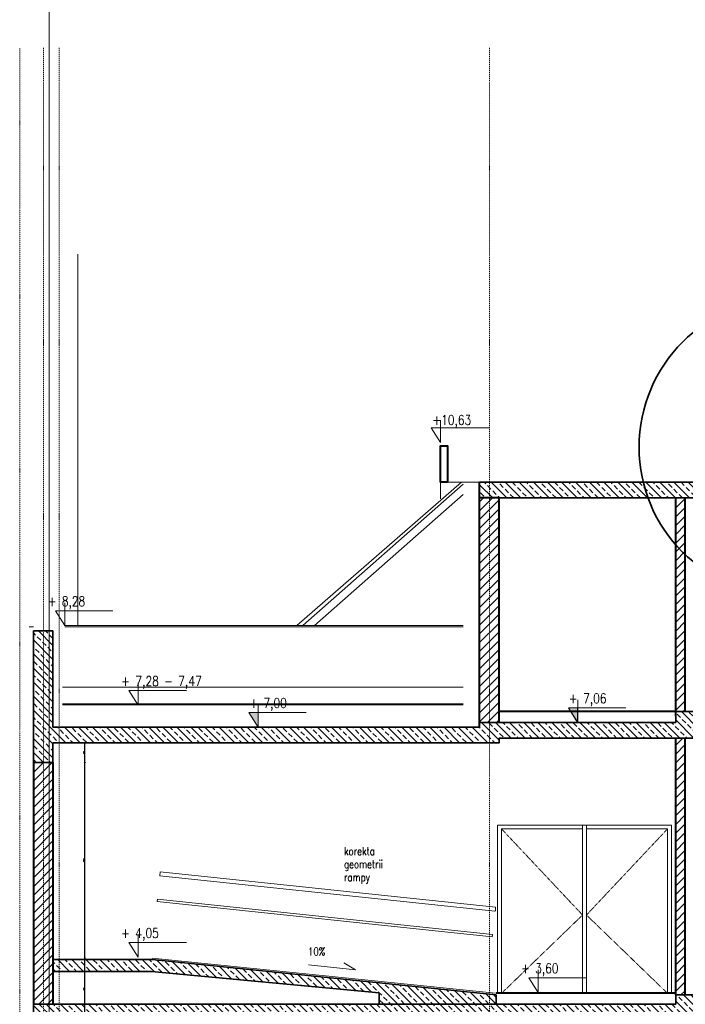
# Model space of a CAD drawing. Header units: millimetres. Extents: x -1893473 to 942156, y -568027 to 942944.
# Tile 46 of 256: x -93589 to -85087, y -273264 to -260686. Entities that reach past the tile are written whole.
import ezdxf

# ---------------------------------------------------------------- set-up
doc = ezdxf.new("R2010")
doc.units = ezdxf.units.MM
doc.header["$LTSCALE"] = 0.2
doc.linetypes.add('2_3', pattern=[1, 0.5, -0.5])
doc.linetypes.add('DASHDOT', pattern=[25.4, 12.7, -6.35, 0, -6.35])
doc.layers.get('0').update_dxf_attribs({"lineweight": 0})
for name, color, linetype, lineweight in [('!! 1_drzwi-linia', 213, 'Continuous', 5), ('!! 1_hatch projektowane ściany', 4, 'Continuous', 5), ('!! 1_PROJ Sciany', 2, 'Continuous', 40), ('!! 1_PROJ widok', 5, 'Continuous', 9), ('!! 1_PROJ ŻELBET', 1, 'Continuous', 35), ('!! wymiary osi', 250, 'Continuous', 9), ('0-osie-liniA', 14, 'DASHDOT', 5), ('0-rzedne-blok', 62, 'Continuous', 13), ('DO KONSTRUKCJI', 222, 'Continuous', 35), ('P-Wymiar', 142, 'Continuous', 9)]:
    doc.layers.add(name, color=color, linetype=linetype, lineweight=lineweight)
doc.styles.add('50', font='ROMANS.shx', dxfattribs={"width": 0.8, "height": 10})
doc.styles.add('DEUTSCH', font='SIMPLEX8')
doc.styles.add('TXT', font='simplex.shx')
doc.dimstyles.new('DIM50', dxfattribs={"dimscale": 5, "dimtxt": 2.5, "dimasz": 1.5, "dimexe": 0, "dimexo": 0, "dimgap": 0.5, "dimtad": 1, "dimdec": 4, "dimrnd": 0.5, "dimdsep": 46, "dimtxsty": 'TXT', "dimblk1": 'TICK1', "dimblk2": 'TICK1', "dimsah": 1, "dimcen": 0, "dimse1": 1, "dimse2": 1, "dimclrd": 1, "dimclre": 7, "dimclrt": 9, "dimadec": 0, "dimazin": 0, "dimtfac": 1, "dimtdec": 4, "dimtmove": 2, "dimatfit": 3, "dimldrblk": 'TICK1', "dimfxl": 1, "dimtolj": 1, "dimarcsym": 0})
pattern_1 = [(45, (-701709.855, 1813346.13), (-56.1266008, 56.1266008), [])]
pattern_2 = [(135, (-701709.86, 1813346.13), (-89.802561, -89.802561), []), (135, (-701709.86, 1813435.93), (-89.802561, -89.802561), [63.5, -31.75])]

# ---------------------------------------------------------------- blocks, each defined once
blk = doc.blocks.new('D_kota')
for p, q in [((8.7, 0), (8.7, 23)), ((-0.8, 15), (8.7, 15)), ((8.7, 0), (-0.8, 15))]:
    blk.add_line(p, q)
blk.add_lwpolyline([(-0.8, 15), (57.9, 15)])
at = {"style": 'DEUTSCH', "width": 0.8}
blk.add_attdef('POZ.ARCH', (7.3, 19.7), '', height=10, dxfattribs=at)
blk = doc.blocks.new('TICK1')
at = {"color": 2}
blk.add_line((-1, -1), (1, 1), dxfattribs=at)
at = {"color": 0}
for p, q in [((0, 0), (-1, 0)), ((0, -1.4), (0, 1.4))]:
    blk.add_line(p, q, dxfattribs=at)
blk = doc.blocks.new('*D5229')
at = {"layer": '!! wymiary osi', "color": 1, "lineweight": -2, "transparency": 16777216}
blk.add_line((-92757, -273456), (-92757, -272681), dxfattribs=at)
at = {"layer": 'DEFPOINTS', "color": 0, "transparency": 16777216}
for p in [(-93284, -272674), (-92757, -272674), (-93164, -273464)]:
    blk.add_point(p, dxfattribs=at)
at = {"layer": '!! wymiary osi', "color": 1, "lineweight": -2, "transparency": 16777216, "xscale": 7.5, "yscale": 7.5, "zscale": 7.5}
for p, rotation in [((-92757, -272674), 90), ((-92757, -273464), 270)]:
    blk.add_blockref('TICK1', p, dxfattribs=dict(at, rotation=rotation))
at = {"layer": '!! wymiary osi', "color": 9, "transparency": 16777216, "insert": (-92766, -273069), "char_height": 12.5, "attachment_point": 5, "rotation": 90, "style": 'TXT'}
blk.add_mtext('\\A1;790', dxfattribs=at)
blk = doc.blocks.new('*D5230')
at = {"layer": '!! wymiary osi', "color": 1, "lineweight": -2, "transparency": 16777216}
blk.add_line((-92757, -272666), (-92757, -270181), dxfattribs=at)
at = {"layer": 'DEFPOINTS', "color": 0, "transparency": 16777216}
for p in [(-93294, -270174), (-92757, -270174), (-93284, -272674)]:
    blk.add_point(p, dxfattribs=at)
at = {"layer": '!! wymiary osi', "color": 1, "lineweight": -2, "transparency": 16777216, "xscale": 7.5, "yscale": 7.5, "zscale": 7.5}
for p, rotation in [((-92757, -270174), 90), ((-92757, -272674), 270)]:
    blk.add_blockref('TICK1', p, dxfattribs=dict(at, rotation=rotation))
at = {"layer": '!! wymiary osi', "color": 9, "transparency": 16777216, "insert": (-92766, -271424), "char_height": 12.5, "attachment_point": 5, "rotation": 90, "style": 'TXT'}
blk.add_mtext('\\A1;2500', dxfattribs=at)
blk = doc.blocks.new('*D5231')
at = {"layer": '!! wymiary osi', "color": 1, "lineweight": -2, "transparency": 16777216}
blk.add_line((-92757, -270166), (-92757, -269931), dxfattribs=at)
at = {"layer": 'DEFPOINTS', "color": 0, "transparency": 16777216}
for p in [(-93164, -269924), (-92757, -269924), (-93294, -270174)]:
    blk.add_point(p, dxfattribs=at)
at = {"layer": '!! wymiary osi', "color": 1, "lineweight": -2, "transparency": 16777216, "xscale": 7.5, "yscale": 7.5, "zscale": 7.5}
for p, rotation in [((-92757, -269924), 90), ((-92757, -270174), 270)]:
    blk.add_blockref('TICK1', p, dxfattribs=dict(at, rotation=rotation))
at = {"layer": '!! wymiary osi', "color": 9, "transparency": 16777216, "insert": (-92766, -270049), "char_height": 12.5, "attachment_point": 5, "rotation": 90, "style": 'TXT'}
blk.add_mtext('\\A1;250', dxfattribs=at)

msp = doc.modelspace()

# ---------------------------------------------------------------- hatches: boundary and pattern name
at = {"layer": '!! 1_hatch projektowane ściany'}
h = msp.add_hatch(dxfattribs=at)
h.set_pattern_fill('ANSI33', color=256, scale=20, angle=90)
h.set_pattern_definition([(135, (-710214.88, 1820013.74), (-89.802561, -89.802561), []), (135, (-710214.88, 1820103.54), (-89.802561, -89.802561), [63.5, -31.75])])
h.paths.add_polyline_path([(-84589.15885, -266596.03281), (-84589.15885, -266796.03281), (-87714.1819, -266796.03281), (-87714.1819, -266596.03281)])
h = msp.add_hatch(dxfattribs=at)
h.set_pattern_fill('ANSI31', color=256, scale=25)
h.set_pattern_definition(pattern_1)
h.paths.add_polyline_path([(-87464.1819, -266796.03281), (-87589.1819, -266796.03281), (-87589.1819, -269663.64349), (-87464.1819, -269663.64349)])
h.paths.add_polyline_path([(-87589.1819, -266796.03281), (-87714.1819, -266796.03281), (-87714.1819, -269663.64349), (-87589.1819, -269663.64349)])
h = msp.add_hatch(dxfattribs=at)
h.set_pattern_fill('ANSI31', color=256, scale=25)
h.set_pattern_definition(pattern_1)
h.paths.add_polyline_path([(-85089.15885, -268860.28702), (-85209.15885, -268754.68702), (-85209.15885, -269523.64349), (-85089.15885, -269523.64349)])
h.paths.add_polyline_path([(-85089.15885, -266796.03281), (-85209.15885, -266796.03281), (-85209.15885, -268754.68702), (-85089.15885, -268860.28702)])
h = msp.add_hatch(dxfattribs=at)
h.set_pattern_fill('ANSI33', color=256, scale=20, angle=90)
h.set_pattern_definition(pattern_2)
h.paths.add_polyline_path([(-93284.1819, -268493.64349), (-93414.1819, -268493.64349), (-93414.1819, -270173.64349), (-93284.1819, -270173.64349)])
h.paths.add_polyline_path([(-87589.1819, -269663.64349), (-87714.1819, -269663.64349), (-87714.1819, -269723.64349), (-93164.1819, -269723.64349), (-93164.1819, -268493.64349), (-93284.1819, -268493.64349), (-93284.1819, -270173.64349), (-93164.1819, -270173.64349), (-93164.1819, -269923.64349), (-87589.1819, -269923.64349)])
h.paths.add_polyline_path([(-84959.15885, -269743.64349), (-84085.34468, -269743.64349), (-84312.61741, -269543.64349), (-84959.15885, -269543.64349), (-84959.15885, -269523.64349), (-85209.15885, -269523.64349), (-85209.15885, -269663.64349), (-87589.1819, -269663.64349), (-87589.1819, -269923.64349), (-87464.1819, -269923.64349), (-87464.1819, -269863.64349), (-84959.15885, -269863.64349)])
h.paths.add_polyline_path([(-83429.15885, -269543.64349), (-84312.61741, -269543.64349), (-84085.34468, -269743.64349), (-83679.15885, -269743.64349), (-83679.15885, -269833.72199), (-83429.15885, -269833.72199)])
h = msp.add_hatch(dxfattribs=at)
h.set_pattern_fill('ANSI31', color=256, scale=25)
h.set_pattern_definition(pattern_1)
h.paths.add_polyline_path([(-85089.15885, -269863.64349), (-85209.15885, -269863.64349), (-85209.15885, -273143.64349), (-85089.15885, -273143.64349)])
h = msp.add_hatch(dxfattribs=at)
h.set_pattern_fill('ANSI31', color=256, scale=25)
h.set_pattern_definition(pattern_1)
h.paths.add_polyline_path([(-93164.1819, -270173.64349), (-93414.1819, -270173.64349), (-93414.1819, -273263.64349), (-93164.1819, -273263.64349)])
h = msp.add_hatch(dxfattribs=at)
h.set_pattern_fill('ANSI33', color=256, scale=20, angle=90)
h.set_pattern_definition(pattern_2)
h.paths.add_polyline_path([(-88996.80262, -273263.64349), (-87504.05759, -273263.64349), (-87504.05759, -273143.64349), (-91914.29619, -272692.1606), (-93164.1819, -272693.64349), (-93164.1819, -272843.64349), (-91923.85961, -272843.75957), (-88996.80262, -273117.68563)])
h = msp.add_hatch(dxfattribs=at)
h.set_pattern_fill('ANSI33', color=256, scale=20, angle=90)
h.set_pattern_definition(pattern_2)
h.paths.add_polyline_path([(-93414.1819, -273713.64349), (-93414.1819, -273268.64349), (-85209.15885, -273263.64349), (-85209.15885, -273143.64349), (-84959.15885, -273143.64349), (-84959.15885, -273463.64349), (-92964.1819, -273463.64349), (-92964.1819, -273713.64349)])
at = {"layer": '0-rzedne-blok'}
h = msp.add_hatch(color=256, dxfattribs=at)
h.dxf.hatch_style = 1
h.paths.add_polyline_path([(-90544.18189, -269723.64349), (-90661.93949, -269536.14349), (-90544.18189, -269536.14349)])
h = msp.add_hatch(color=256, dxfattribs=at)
h.dxf.hatch_style = 1
h.paths.add_polyline_path([(-86461.67037, -269663.64349), (-86579.42798, -269476.14349), (-86461.67037, -269476.14349)])

# ---------------------------------------------------------------- linework, layer by layer
at = {"layer": '!! 1_drzwi-linia'}
for points in [[(-86349.1819, -273123.64349), (-86349.1819, -270973.64349), (-87484.1819, -270973.64349), (-87484.1819, -273123.64349)], [(-86399.1819, -273123.64349), (-86399.1819, -271023.64349), (-87434.1819, -271023.64349), (-87434.1819, -273123.64349)], [(-86399.1819, -273123.64349), (-86399.1819, -270973.64349), (-85264.1819, -270973.64349), (-85264.1819, -273123.64349)], [(-86349.1819, -273123.64349), (-86349.1819, -271023.64349), (-85314.1819, -271023.64349), (-85314.1819, -273123.64349)]]:
    msp.add_lwpolyline(points, dxfattribs=at)
at = {"layer": '!! 1_drzwi-linia', "linetype": '2_3', "ltscale": 10}
for points in [[(-87434.1819, -271023.64349), (-86399.1819, -272123.64349), (-87434.1819, -273123.64349)], [(-85314.1819, -271023.64349), (-86349.1819, -272123.64349), (-85314.1819, -273123.64349)]]:
    msp.add_lwpolyline(points, dxfattribs=at)
at = {"layer": '!! 1_PROJ Sciany'}
for p, q in [((-85209.15885, -269583.64349), (-85209.15885, -266796.03281)), ((-85089.15885, -269523.64349), (-85089.15885, -266796.03281)), ((-85209.15885, -273143.64349), (-85209.15885, -269863.64349)), ((-85089.15885, -273143.64349), (-85089.15885, -269863.64349))]:
    msp.add_line(p, q, dxfattribs=at)
msp.add_lwpolyline([(-88123.28406, -266596.03281), (-88214.1819, -266596.03281), (-88214.1819, -266129.6401), (-88123.28406, -266129.6401)], close=True, dxfattribs=at)
for points in [[(-87714.1819, -269723.64349), (-87714.1819, -266596.03281)], [(-87464.1819, -266796.03281), (-87714.1819, -266796.03281)], [(-87464.1819, -269663.64349), (-87464.1819, -266796.03281)], [(-87924.18188, -269433.64349), (-93044.1819, -269433.64349)], [(-85209.15885, -269523.64349), (-87464.1819, -269523.64349)], [(-93414.1819, -270173.64349), (-93414.1819, -273263.64349)], [(-93164.1819, -270173.64349), (-93164.1819, -273263.64349)], [(-85209.15885, -273123.64349), (-87504.05759, -273123.64349)]]:
    msp.add_lwpolyline(points, dxfattribs=at)
at = {"layer": '!! 1_PROJ widok'}
for points in [[(-89973.85588, -268423.60381), (-87924.18188, -266619.89069)], [(-88214.1819, -266596.03281), (-88214.1819, -266808.4874)], [(-89822.48473, -268423.60381), (-87924.18188, -266753.0973)], [(-93014.1819, -268423.60381), (-87924.18188, -268423.60381)], [(-93014.1819, -268443.60381), (-87924.18188, -268443.60381)], [(-87924.18188, -269213.64349), (-93044.1819, -269213.64349)]]:
    msp.add_lwpolyline(points, dxfattribs=at)
at = {"layer": '!! 1_PROJ ŻELBET'}
for points in [[(-84589.15885, -266596.03281), (-87714.1819, -266596.03281)], [(-84589.15885, -266796.03281), (-87714.1819, -266796.03281)], [(-93414.1819, -268493.64349), (-93414.1819, -270173.64349)], [(-93164.1819, -269723.64349), (-93164.1819, -268493.64349), (-93414.1819, -268493.64349)], [(-84959.15885, -269543.64349), (-84959.15885, -269523.64349), (-85209.15885, -269523.64349), (-85209.15885, -269663.64349)], [(-85209.15885, -269663.64349), (-87714.1819, -269663.64349)], [(-87714.1819, -269723.64349), (-93164.1819, -269723.64349)], [(-84959.15885, -269863.64349), (-87464.1819, -269863.64349), (-87464.1819, -269923.64349), (-93164.1819, -269923.64349)], [(-93164.1819, -269923.64349), (-93164.1819, -270173.64349), (-93414.1819, -270173.64349)], [(-93164.1819, -272693.64349), (-91896.80815, -272693.76118)], [(-91898.76542, -272693.65206), (-87504.05759, -273143.64349)], [(-91906.33928, -272843.76118), (-93164.1819, -272843.64349)], [(-91906.63231, -272843.76118), (-88996.80262, -273117.68563)], [(-88996.80262, -273117.68563), (-88996.80262, -273263.64349)], [(-87504.05759, -273143.64349), (-87504.05759, -273263.64349)], [(-85209.15885, -273143.64349), (-85209.15885, -273263.64349)], [(-85209.15885, -273143.64349), (-84959.15885, -273143.64349)], [(-85209.15885, -273263.64349), (-93414.1819, -273263.64349)]]:
    msp.add_lwpolyline(points, dxfattribs=at)
at = {"layer": '!! wymiary osi'}
for points in [[(-92848.58986, -263682.31466), (-92848.58986, -268423.60381)], [(-90049.54145, -268423.60381), (-87944.6022, -266596.03281)], [(-91799.40832, -271623.36958), (-91794.1819, -271573.64349)], [(-91799.40832, -271623.36958), (-87517.94432, -272073.36958)], [(-91794.1819, -271573.64349), (-87512.71789, -272023.64349)], [(-91833.90271, -271951.56181), (-91830.76686, -271921.72615)], [(-91830.76686, -271921.72615), (-87549.30285, -272371.72615)], [(-91833.90271, -271951.56181), (-87552.43871, -272401.56181)], [(-87512.71789, -272023.64349), (-87512.71789, -272073.9189)], [(-87549.30285, -272371.72615), (-87552.43871, -272401.56181)], [(-91896.67481, -272673.76118), (-87512.71789, -273123.64349)]]:
    msp.add_lwpolyline(points, dxfattribs=at)
for points in [[(-88214.1819, -266258.4874), (-88214.1819, -266596.03281)], [(-87714.1819, -266596.03281), (-88214.1819, -266596.03281)], [(-93414.1819, -268443.64349), (-93467.8498, -268443.60381)]]:
    msp.add_lwpolyline(points)
at = {"layer": '0-osie-liniA', "ltscale": 5}
for points in [[(-93589.1819, -278969.76313), (-93589.1819, -261044.45329)], [(-93284.1819, -261044.45329), (-93284.1819, -278969.76313)], [(-93084.1819, -261044.45329), (-93084.1819, -278969.76313)], [(-87589.1819, -261044.45329), (-87589.1819, -278969.76313)]]:
    msp.add_lwpolyline(points, dxfattribs=at)
at = {"layer": '0-rzedne-blok'}
for points in [[(-90544.18189, -269723.64349), (-90661.93949, -269536.14349), (-90544.18189, -269536.14349)], [(-86461.67037, -269663.64349), (-86579.42798, -269476.14349), (-86461.67037, -269476.14349)]]:
    msp.add_lwpolyline(points, close=True, dxfattribs=at)
msp.add_lwpolyline([(-89900.70336, -272760.50586), (-89900.70336, -272760.50586), (-89301.66025, -272823.46783), (-89449.9336, -272732.71762)], dxfattribs=at)
at = {"layer": 'DO KONSTRUKCJI'}
msp.add_lwpolyline([(-87504.05759, -273123.64349), (-87504.05759, -273123.64349)], dxfattribs=at)
at = {"layer": 'DO KONSTRUKCJI', "color": 1, "lineweight": 35}
msp.add_lwpolyline([(-93414.1819, -273263.64349), (-93414.1819, -273715.72414)], dxfattribs=at)
at = {"layer": 'DO KONSTRUKCJI'}
msp.add_circle((-83782.59765, -266146.03281), 1895.50875, dxfattribs=at)
at = {"layer": 'P-Wymiar', "color": 1, "true_color": 0xf50000}
msp.add_lwpolyline([(-93214.1819, -250174.97292), (-93214.1819, -280080.70981)], dxfattribs=at)

# ---------------------------------------------------------------- block references
at = {"layer": '0-rzedne-blok'}
ref = msp.add_blockref('D_kota', (-88320.94933, -266088.23878), dxfattribs=dict(at, xscale=12.50000000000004, yscale=12.50000000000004, zscale=12.50000000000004))
ref.add_attrib('POZ.ARCH', '+10,63', (-88318.28556, -265861.63599), dxfattribs={"layer": '0', "height": 125, "style": 'DEUTSCH', "width": 0.8})
ref = msp.add_blockref('D_kota', (-93122.43507, -268423.60381), dxfattribs=dict(at, xscale=12.50000000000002, yscale=12.50000000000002, zscale=12.50000000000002))
ref.add_attrib('POZ.ARCH', '+ 8,28', (-93230.68825, -268177.80436), dxfattribs={"layer": '0', "height": 125, "style": 'DEUTSCH', "width": 0.8})
ref = msp.add_blockref('D_kota', (-92184.1819, -269443.64349), dxfattribs=dict(at, xscale=12.50000000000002, yscale=12.50000000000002, zscale=12.50000000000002))
ref.add_attrib('POZ.ARCH', '+ 7,28 - 7,47', (-92292.43507, -269197.84404), dxfattribs={"layer": '0', "height": 125, "style": 'DEUTSCH', "width": 0.8})
ref = msp.add_blockref('D_kota', (-86569.92355, -269663.64349), dxfattribs=dict(at, xscale=12.50000000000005, yscale=12.50000000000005, zscale=12.50000000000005))
ref.add_attrib('POZ.ARCH', '+ 7,06', (-86573.43957, -269417.84404), dxfattribs={"layer": '0', "height": 125, "style": 'DEUTSCH', "width": 0.8})
ref = msp.add_blockref('D_kota', (-90652.43506, -269723.64349), dxfattribs=dict(at, xscale=12.50000000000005, yscale=12.50000000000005, zscale=12.50000000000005))
ref.add_attrib('POZ.ARCH', '+ 7,00', (-90655.95108, -269477.84404), dxfattribs={"layer": '0', "height": 125, "style": 'DEUTSCH', "width": 0.8})
ref = msp.add_blockref('D_kota', (-92184.1819, -272662.33402), dxfattribs=dict(at, xscale=12.50000000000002, yscale=12.50000000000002, zscale=12.50000000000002))
ref.add_attrib('POZ.ARCH', '+ 4,05', (-92292.43507, -272416.53457), dxfattribs={"layer": '0', "height": 125, "style": 'DEUTSCH', "width": 0.8})
ref = msp.add_blockref('D_kota', (-87076.35315, -273112.33402), dxfattribs=dict(at, xscale=12.50000000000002, yscale=12.50000000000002, zscale=12.50000000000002))
ref.add_attrib('POZ.ARCH', '+ 3,60', (-87184.60632, -272866.53457), dxfattribs={"layer": '0', "height": 125, "style": 'DEUTSCH', "width": 0.8})

# ---------------------------------------------------------------- texts
at = {"layer": '0-rzedne-blok', "insert": (-89905.86943, -272539.23847), "char_height": 100, "attachment_point": 1, "style": '50'}
msp.add_mtext_dynamic_manual_height_columns('10%', width=32.1668959, gutter_width=50, heights=[0], dxfattribs=at)
at = {"layer": 'DO KONSTRUKCJI', "insert": (-89446.296, -271258.25644), "char_height": 100, "attachment_point": 1, "style": '50'}
msp.add_mtext_dynamic_manual_height_columns('korekta geometrii rampy', width=68.7363526, gutter_width=50, heights=[0], dxfattribs=at)

# ---------------------------------------------------------------- dimensions: what is measured, and where the dimension line sits
at = {"layer": '!! wymiary osi'}
for base, p1, p2, picture, middle in [((-92757.2579, -269923.64349), (-93294.1819, -270173.64349), (-93164.1819, -269923.64349), '*D5231', (-92766.0079, -270048.64349)), ((-92757.2579, -270173.64349), (-93284.1819, -272673.64349), (-93294.1819, -270173.64349), '*D5230', (-92766.0079, -271423.64349)), ((-92757.2579, -272673.64349), (-93164.1819, -273463.64349), (-93284.1819, -272673.64349), '*D5229', (-92766.0079, -273068.64349))]:
    dim = msp.add_linear_dim(base=base, p1=p1, p2=p2, angle=90, dimstyle='DIM50', dxfattribs=at)
    dim.commit()
    dim.dimension.update_dxf_attribs({"geometry": picture, "text_midpoint": middle})

doc.saveas('drawing.dxf')
